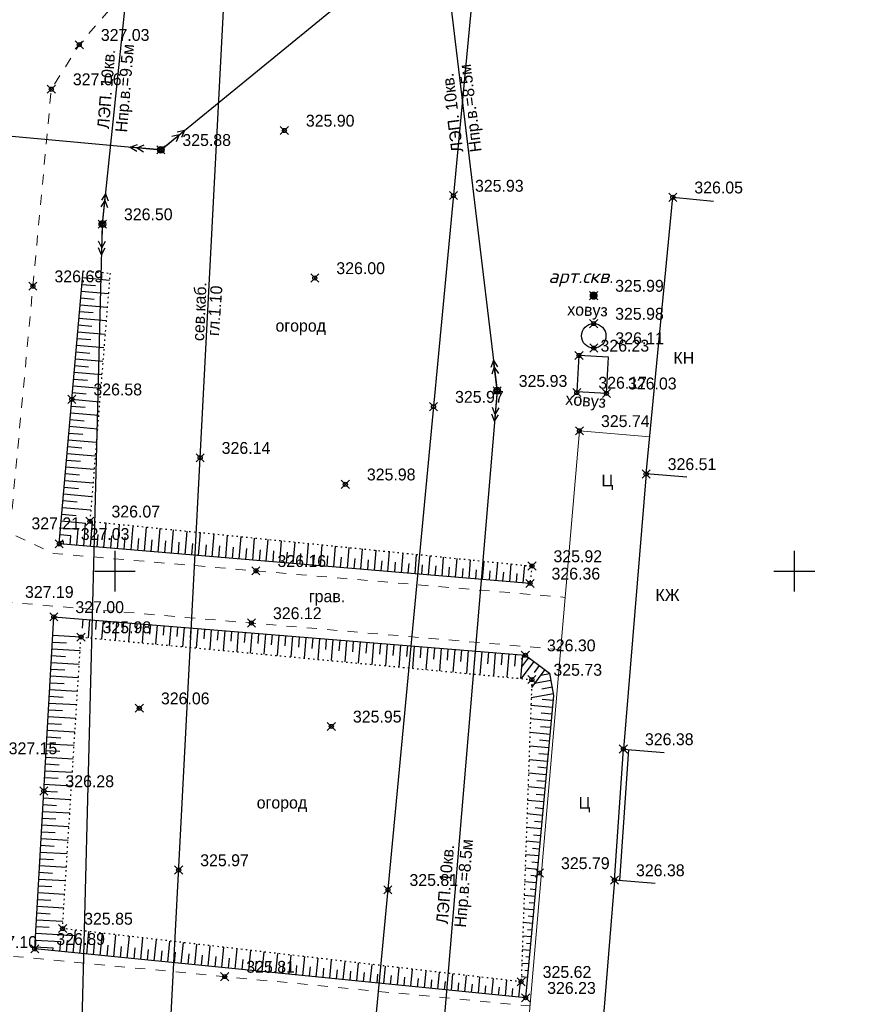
# Model space of a CAD drawing. Header units: metres. Extents: x 705573 to 711566, y 4301675 to 4311183.
# Tile 136 of 256: x 708221 to 708283, y 4309350 to 4309422. Entities that reach past the tile are written whole.
import ezdxf

# ---------------------------------------------------------------- set-up
doc = ezdxf.new("R2010")
doc.units = ezdxf.units.M
doc.header["$LTSCALE"] = 0.5
doc.header["$PDMODE"] = 35
doc.header["$PDSIZE"] = 0.3
for name, pattern in [('Auto_Street_NotBorder_Line_m1', [3, 1.5, -1.5]), ('ДОРОГИ_СТРОЯЩ', [9, 8, -1]), ('Контура низ откосов  Штриховая 0.1-0.5 - - - - - - -', [0.6, 0.1, -0.5])]:
    doc.linetypes.add(name, pattern=pattern)
for name, color, linetype in [('(001) Сетка', 92, 'Continuous'), ('(004) Точки рельефа', 7, 'Continuous'), ('(007) Здания', 7, 'Continuous'), ('(013) Газ', 30, 'ИК_Газопровод -------г--------'), ('(019) Связь', 3, 'ИК_КАБ_СВЯЗИ'), ('(022) Возд. Линии', 7, 'Continuous'), ('(025) Дорога', 7, 'Continuous'), ('(027) Гидрография', 7, 'Continuous'), ('(028) Гидротехн.', 7, 'Continuous'), ('(035) Откосы', 7, 'Continuous'), ('(037) Контуры', 7, 'Continuous'), ('(040) Ограда', 7, 'Continuous')]:
    doc.layers.add(name, color=color, linetype=linetype)
doc.layers.add('AUTO#_ROADS_EXIST_L', color=7, linetype='Continuous', lineweight=15, true_color=0x000000)
doc.styles.add('BM-431', font='txt')
doc.styles.add('D-431', font='txt')
doc.styles.add('P-131', font='txt')
doc.styles.add('S', font='txtwr', dxfattribs={"oblique": 15})
doc.styles.get("Standard").update_dxf_attribs({"font": 'times.ttf'})
doc.linetypes.add('GAZ_VOZDUSH', pattern='A,1,-2,["~",Standard,S=3,R=0,X=-1.5,Y=-1.5],-1,10', length=14)
doc.linetypes.add('ИК_Газопровод -------г--------', pattern='A,9,-0.6,["Г",Standard,S=1.2,R=0,X=0,Y=-0.6],-1.2', length=10.8)
doc.linetypes.add('ИК_КАБ_СВЯЗИ', pattern='A,4,["o",Standard,S=0.5,R=0,X=0,Y=-0.125],4,-2', length=10)
doc.linetypes.add('ОГРАДА_ГЛИН', pattern='A,4,["|",Standard,S=0.8,R=0,X=0,Y=-0.8],0.5,["|",Standard,S=0.8,R=0,X=0,Y=-0.8],3.5', length=8)

# ---------------------------------------------------------------- blocks, each defined once
blk = doc.blocks.new('strela1')
at = {"layer": '(022) Возд. Линии'}
for p, q in [((-2, 0), (-1.5, 0.25)), ((0, 0), (-2, 0)), ((-2, 0), (-1.5, -0.25)), ((-1.5, 0), (-1, 0.25)), ((-1.5, 0), (-1, -0.25))]:
    blk.add_line(p, q, dxfattribs=at)
blk = doc.blocks.new('strela2')
at = {"layer": '(022) Возд. Линии'}
for p, q in [((0, 0), (2, 0)), ((1.5, 0), (1, 0.25)), ((1.5, 0), (1, -0.25)), ((2, 0), (1.5, 0.25)), ((2, 0), (1.5, -0.25))]:
    blk.add_line(p, q, dxfattribs=at)
blk = doc.blocks.new('STOLB')
at = {"layer": '(022) Возд. Линии'}
blk.add_circle((0, 0), 0.25, dxfattribs=at)
blk = doc.blocks.new('301')
at = {"color": 3, "linetype": 'Continuous', "const_width": 0.6}
blk.add_lwpolyline([(-0.3, 0, 1), (0.3, 0, 1)], format="xyb", close=True, dxfattribs=at)
at = {"color": 7, "style": 'S', "oblique": 15, "flags": 8}
blk.add_attdef('SK', (1.383373, -1.013531), '', height=2, dxfattribs=at)
blk = doc.blocks.new('Setka')
at = {"layer": '(001) Сетка'}
for p, q in [((0, 1.5), (0, -1.5)), ((-1.5, 0), (1.5, 0))]:
    blk.add_line(p, q, dxfattribs=at)

msp = doc.modelspace()

# ---------------------------------------------------------------- linework, layer by layer
at = {"layer": '(007) Здания', "elevation": 326.285, "flags": 128}
for points in [[(708267.561, 4309388.555), (708269.522, 4309408.919), (708272.508, 4309408.631)], [(708270.551, 4309388.308), (708267.561, 4309388.555), (708265.887, 4309368.304), (708268.877, 4309368.057)], [(708268.219, 4309358.412), (708265.229, 4309358.657), (708263.553, 4309338.164), (708266.543, 4309337.919)]]:
    msp.add_lwpolyline(points, dxfattribs=at)
at = {"layer": '(013) Газ', "linetype": 'GAZ_VOZDUSH', "elevation": 325.111, "flags": 128}
msp.add_lwpolyline([(708230.073, 4309915.549), (708237.064, 4309914.631), (708237.796, 4309906.21), (708237.948, 4309892.645), (708271.633, 4309889.795), (708271.633, 4309889.795), (708293.165, 4309888.333), (708284.482, 4309721.935), (708278.28, 4309632.416), (708278.086, 4309626.002), (708267.101, 4309554.457), (708203.286, 4308878.051), (708188.652, 4308618.677), (708188.652, 4308585.677)], dxfattribs=at)
at = {"layer": '(019) Связь', "elevation": 325.726, "flags": 128}
msp.add_lwpolyline([(708153.006, 4308571.818), (708156.993, 4308609.509), (708156.993, 4308609.509), (708174.147, 4308666.959), (708174.323, 4308670.733), (708195.362, 4308919.928), (708204.073, 4309029.859), (708218.911, 4309205.253), (708226.164, 4309224.91), (708236.601, 4309425.449), (708237.563, 4309445.941), (708241.532, 4309518.706), (708251.542, 4309611.078), (708253.161, 4309631.293), (708257.428, 4309700.42), (708258.881, 4309712.256), (708269.326, 4309836.622), (708270.394, 4309849.381), (708278.265, 4309932.284), (708280.616, 4309944.696), (708295.324, 4310108.263), (708303.766, 4310173.623), (708303.348, 4310191.009), (708305.187, 4310238.893), (708306.696, 4310249.894), (708308.615, 4310273.087), (708309.889, 4310281.813), (708320.552, 4310401.57), (708321.594, 4310412.943), (708336.888, 4310582.457), (708345.287, 4310694.486), (708346.981, 4310695.558), (708355.083, 4310696.931), (708358.134, 4310696.437)], dxfattribs=at)
at = {"layer": '(022) Возд. Линии', "flags": 128}
for points, elevation in [([(708173.508, 4308716.069), (708180.426, 4308788.09), (708187.561, 4308888.99), (708190.623, 4308921.469), (708195.781, 4308976.19), (708203.64, 4309069.965), (708211.44, 4309164.292), (708218.596, 4309250.651), (708219.251, 4309256.066), (708222.239, 4309295.887), (708225.833, 4309339.604), (708227.553, 4309406.946), (708237.806, 4309505.385), (708242.302, 4309555.66), (708248.423, 4309625.619), (708247.859, 4309642.821), (708189.324, 4309635.604)], -1.642), ([(708193.113, 4309415.99), (708231.85, 4309412.414), (708252.432, 4309429.3), (708256.599, 4309394.679), (708250.049, 4309317.143), (708243.396, 4309234.803), (708236.639, 4309154.46), (708229.091, 4309058.79), (708221.041, 4308960.485), (708213.333, 4308863.386), (708205.917, 4308779.386), (708198.539, 4308684.64), (708194.357, 4308635.494), (708189.106, 4308573.79)], 325.897)]:
    msp.add_lwpolyline(points, dxfattribs=dict(at, elevation=elevation))
at = {"layer": '(027) Гидрография', "color": 0, "linetype": 'ByBlock', "elevation": 326.232}
msp.add_lwpolyline([(708262.617, 4309397.273), (708262.461, 4309394.618), (708264.64, 4309394.49), (708264.796, 4309397.145)], close=True, dxfattribs=at)
at = {"layer": '(027) Гидрография', "color": 0, "linetype": 'ByBlock'}
msp.add_circle((708263.704, 4309398.721, 325.981), 0.901, dxfattribs=at)
at = {"layer": '(035) Откосы'}
for p, q in [((708226.041, 4309402.508, 326.361), (708227.037, 4309402.421, 326.361)), ((708226.085, 4309403.005, 326.361), (708228.072, 4309402.832, 326.361)), ((708225.998, 4309402.01, 326.361), (708227.992, 4309401.837, 326.361)), ((708225.955, 4309401.513, 326.361), (708226.953, 4309401.426, 326.361)), ((708225.868, 4309400.518, 326.361), (708226.869, 4309400.431, 326.361)), ((708225.911, 4309401.015, 326.361), (708227.911, 4309400.841, 326.361)), ((708225.824, 4309400.021, 326.361), (708227.831, 4309399.846, 326.361)), ((708225.738, 4309399.026, 326.361), (708227.75, 4309398.85, 326.361)), ((708225.781, 4309399.523, 326.361), (708226.786, 4309399.436, 326.361)), ((708225.694, 4309398.528, 326.361), (708226.702, 4309398.44, 326.361)), ((708225.608, 4309397.533, 326.361), (708226.618, 4309397.445, 326.361)), ((708225.651, 4309398.031, 326.361), (708227.669, 4309397.855, 326.361)), ((708225.564, 4309397.036, 326.361), (708227.589, 4309396.86, 326.361)), ((708225.478, 4309396.041, 326.361), (708227.508, 4309395.864, 326.361)), ((708225.521, 4309396.539, 326.361), (708226.535, 4309396.45, 326.361)), ((708225.434, 4309395.544, 326.361), (708226.451, 4309395.455, 326.361)), ((708225.348, 4309394.549, 326.361), (708226.367, 4309394.46, 326.361)), ((708225.391, 4309395.046, 326.361), (708227.427, 4309394.869, 326.361)), ((708225.304, 4309394.051, 326.361), (708227.347, 4309393.873, 326.361)), ((708225.261, 4309393.554, 326.361), (708226.284, 4309393.465, 326.361)), ((708225.174, 4309392.559, 326.361), (708226.2, 4309392.47, 326.361)), ((708225.218, 4309393.056, 326.361), (708227.266, 4309392.878, 326.361)), ((708225.131, 4309392.062, 326.361), (708227.185, 4309391.883, 326.361)), ((708225.044, 4309391.067, 326.361), (708227.105, 4309390.887, 326.361)), ((708225.087, 4309391.564, 326.361), (708226.116, 4309391.475, 326.361)), ((708225.001, 4309390.569, 326.361), (708226.033, 4309390.479, 326.361)), ((708224.914, 4309389.574, 326.361), (708225.949, 4309389.484, 326.361)), ((708224.957, 4309390.072, 326.361), (708227.024, 4309389.892, 326.361)), ((708224.871, 4309389.077, 326.361), (708226.943, 4309388.896, 326.361)), ((708224.784, 4309388.082, 326.361), (708226.863, 4309387.901, 326.361)), ((708224.827, 4309388.58, 326.361), (708225.865, 4309388.489, 326.361)), ((708224.741, 4309387.585, 326.361), (708225.782, 4309387.494, 326.361)), ((708224.654, 4309386.59, 326.361), (708225.698, 4309386.499, 326.361)), ((708224.697, 4309387.087, 326.361), (708226.782, 4309386.906, 326.361)), ((708224.611, 4309386.092, 326.361), (708226.701, 4309385.91, 326.361)), ((708224.524, 4309385.098, 326.361), (708226.316, 4309384.941, 326.361)), ((708224.567, 4309385.595, 326.361), (708225.614, 4309385.504, 326.361)), ((708224.481, 4309384.6, 326.361), (708225.776, 4309384.487, 326.361)), ((708225.676, 4309383.303, 326.361), (708225.776, 4309384.487, 326.361)), ((708226.174, 4309383.261, 326.361), (708226.316, 4309384.941, 326.361)), ((708226.672, 4309383.219, 326.361), (708226.825, 4309385.046, 326.361)), ((708227.667, 4309383.135, 326.361), (708227.819, 4309384.945, 326.361)), ((708228.662, 4309383.051, 326.361), (708228.813, 4309384.845, 326.361)), ((708229.657, 4309382.967, 326.361), (708229.807, 4309384.744, 326.361)), ((708230.652, 4309382.884, 326.361), (708230.8, 4309384.643, 326.361)), ((708231.647, 4309382.8, 326.361), (708231.794, 4309384.543, 326.361)), ((708232.642, 4309382.716, 326.361), (708232.788, 4309384.442, 326.361)), ((708224.437, 4309384.103, 326.361), (708225.237, 4309384.033, 326.361)), ((708225.179, 4309383.344, 326.361), (708225.234, 4309384.002, 326.361)), ((708227.169, 4309383.177, 326.361), (708227.246, 4309384.086, 326.361)), ((708228.164, 4309383.093, 326.361), (708228.24, 4309383.994, 326.361)), ((708229.159, 4309383.009, 326.361), (708229.235, 4309383.902, 326.361)), ((708230.154, 4309382.925, 326.361), (708230.229, 4309383.81, 326.361)), ((708231.15, 4309382.842, 326.361), (708231.223, 4309383.717, 326.361)), ((708233.637, 4309382.632, 326.361), (708233.781, 4309384.342, 326.361)), ((708234.633, 4309382.548, 326.361), (708234.775, 4309384.241, 326.361)), ((708235.628, 4309382.464, 326.361), (708235.769, 4309384.141, 326.361)), ((708236.623, 4309382.381, 326.361), (708236.763, 4309384.04, 326.361)), ((708237.618, 4309382.297, 326.361), (708237.756, 4309383.94, 326.361)), ((708238.613, 4309382.213, 326.361), (708238.75, 4309383.839, 326.361)), ((708239.608, 4309382.129, 326.361), (708239.744, 4309383.739, 326.361)), ((708224.394, 4309383.605, 326.361), (708224.698, 4309383.579, 326.361)), ((708224.681, 4309383.386, 326.361), (708224.698, 4309383.579, 326.361)), ((708232.145, 4309382.758, 326.361), (708232.218, 4309383.625, 326.361)), ((708233.14, 4309382.674, 326.361), (708233.212, 4309383.533, 326.361)), ((708234.135, 4309382.59, 326.361), (708234.207, 4309383.441, 326.361)), ((708235.13, 4309382.506, 326.361), (708235.201, 4309383.349, 326.361)), ((708236.125, 4309382.423, 326.361), (708236.195, 4309383.257, 326.361)), ((708237.12, 4309382.339, 326.361), (708237.19, 4309383.164, 326.361)), ((708238.115, 4309382.255, 326.361), (708238.184, 4309383.072, 326.361)), ((708239.111, 4309382.171, 326.361), (708239.179, 4309382.98, 326.361)), ((708240.603, 4309382.045, 326.361), (708240.737, 4309383.638, 326.361)), ((708241.598, 4309381.962, 326.361), (708241.731, 4309383.538, 326.361)), ((708242.593, 4309381.878, 326.361), (708242.725, 4309383.437, 326.361)), ((708243.589, 4309381.794, 326.361), (708243.719, 4309383.337, 326.361)), ((708244.584, 4309381.71, 326.361), (708244.712, 4309383.236, 326.361)), ((708245.579, 4309381.626, 326.361), (708245.706, 4309383.136, 326.361)), ((708246.574, 4309381.543, 326.361), (708246.7, 4309383.035, 326.361)), ((708247.569, 4309381.459, 326.361), (708247.693, 4309382.935, 326.361)), ((708240.106, 4309382.087, 326.361), (708240.173, 4309382.888, 326.361)), ((708241.101, 4309382.004, 326.361), (708241.168, 4309382.796, 326.361)), ((708242.096, 4309381.92, 326.361), (708242.162, 4309382.704, 326.361)), ((708243.091, 4309381.836, 326.361), (708243.156, 4309382.611, 326.361)), ((708244.086, 4309381.752, 326.361), (708244.151, 4309382.519, 326.361)), ((708245.081, 4309381.668, 326.361), (708245.145, 4309382.427, 326.361)), ((708246.076, 4309381.585, 326.361), (708246.14, 4309382.335, 326.361)), ((708247.072, 4309381.501, 326.361), (708247.134, 4309382.243, 326.361)), ((708248.564, 4309381.375, 326.361), (708248.687, 4309382.834, 326.361)), ((708249.559, 4309381.291, 326.361), (708249.681, 4309382.734, 326.361)), ((708250.554, 4309381.207, 326.361), (708250.675, 4309382.633, 326.361)), ((708251.55, 4309381.124, 326.361), (708251.668, 4309382.533, 326.361)), ((708252.545, 4309381.04, 326.361), (708252.662, 4309382.432, 326.361)), ((708253.54, 4309380.956, 326.361), (708253.656, 4309382.332, 326.361)), ((708254.535, 4309380.872, 326.361), (708254.649, 4309382.231, 326.361)), ((708248.067, 4309381.417, 326.361), (708248.128, 4309382.151, 326.361)), ((708249.062, 4309381.333, 326.361), (708249.123, 4309382.058, 326.361)), ((708250.057, 4309381.249, 326.361), (708250.117, 4309381.966, 326.361)), ((708251.052, 4309381.165, 326.361), (708251.112, 4309381.874, 326.361)), ((708252.047, 4309381.082, 326.361), (708252.106, 4309381.782, 326.361)), ((708253.042, 4309380.998, 326.361), (708253.101, 4309381.69, 326.361)), ((708254.037, 4309380.914, 326.361), (708254.095, 4309381.598, 326.361)), ((708255.033, 4309380.83, 326.361), (708255.089, 4309381.506, 326.361)), ((708255.53, 4309380.788, 326.361), (708255.643, 4309382.131, 326.361)), ((708256.525, 4309380.705, 326.361), (708256.637, 4309382.03, 326.361)), ((708257.52, 4309380.621, 326.361), (708257.631, 4309381.93, 326.361)), ((708258.515, 4309380.537, 326.361), (708258.624, 4309381.829, 326.361)), ((708256.028, 4309380.746, 326.361), (708256.084, 4309381.413, 326.361)), ((708257.023, 4309380.663, 326.361), (708257.078, 4309381.321, 326.361)), ((708258.018, 4309380.579, 326.361), (708258.073, 4309381.229, 326.361)), ((708226.108, 4309377.857, 326.23), (708226.054, 4309377.2, 326.23)), ((708226.605, 4309377.816, 326.23), (708226.498, 4309376.496, 326.23)), ((708227.103, 4309377.776, 326.23), (708227.049, 4309377.112, 326.23)), ((708227.601, 4309377.736, 326.23), (708227.492, 4309376.402, 326.23)), ((708228.098, 4309377.695, 326.23), (708228.044, 4309377.025, 326.23)), ((708228.596, 4309377.655, 326.23), (708228.487, 4309376.308, 326.23)), ((708229.094, 4309377.614, 326.23), (708229.039, 4309376.938, 326.23)), ((708229.591, 4309377.574, 326.23), (708229.481, 4309376.215, 326.23)), ((708230.089, 4309377.533, 326.23), (708230.033, 4309376.851, 326.23)), ((708230.586, 4309377.493, 326.23), (708230.475, 4309376.121, 326.23)), ((708231.084, 4309377.453, 326.23), (708231.028, 4309376.763, 326.23)), ((708231.582, 4309377.412, 326.23), (708231.469, 4309376.027, 326.23)), ((708232.079, 4309377.372, 326.23), (708232.023, 4309376.676, 326.23)), ((708232.577, 4309377.331, 326.23), (708232.463, 4309375.934, 326.23)), ((708233.075, 4309377.291, 326.23), (708233.018, 4309376.589, 326.23)), ((708233.572, 4309377.25, 326.23), (708233.458, 4309375.84, 326.23)), ((708234.07, 4309377.21, 326.23), (708234.012, 4309376.502, 326.23)), ((708234.567, 4309377.17, 326.23), (708234.452, 4309375.746, 326.23)), ((708235.065, 4309377.129, 326.23), (708235.007, 4309376.414, 326.23)), ((708223.899, 4309376.675, 326.23), (708225.976, 4309376.556, 326.23)), ((708235.563, 4309377.089, 326.23), (708235.446, 4309375.653, 326.23)), ((708236.06, 4309377.048, 326.23), (708236.002, 4309376.327, 326.23)), ((708236.558, 4309377.008, 326.23), (708236.44, 4309375.559, 326.23)), ((708237.056, 4309376.967, 326.23), (708236.997, 4309376.24, 326.23)), ((708237.553, 4309376.927, 326.23), (708237.435, 4309375.465, 326.23)), ((708238.051, 4309376.887, 326.23), (708237.991, 4309376.153, 326.23)), ((708238.549, 4309376.846, 326.23), (708238.429, 4309375.372, 326.23)), ((708239.046, 4309376.806, 326.23), (708238.986, 4309376.065, 326.23)), ((708239.544, 4309376.765, 326.23), (708239.423, 4309375.278, 326.23)), ((708240.041, 4309376.725, 326.23), (708239.981, 4309375.978, 326.23)), ((708240.539, 4309376.684, 326.23), (708240.417, 4309375.184, 326.23)), ((708241.037, 4309376.644, 326.23), (708240.975, 4309375.891, 326.23)), ((708241.534, 4309376.604, 326.23), (708241.411, 4309375.091, 326.23)), ((708242.032, 4309376.563, 326.23), (708241.97, 4309375.803, 326.23)), ((708242.53, 4309376.523, 326.23), (708242.406, 4309374.997, 326.23)), ((708243.027, 4309376.482, 326.23), (708242.965, 4309375.716, 326.23)), ((708243.525, 4309376.442, 326.23), (708243.4, 4309374.903, 326.23)), ((708244.022, 4309376.401, 326.23), (708243.96, 4309375.629, 326.23)), ((708223.842, 4309375.678, 326.23), (708225.912, 4309375.56, 326.23)), ((708223.871, 4309376.177, 326.23), (708224.907, 4309376.117, 326.23)), ((708244.52, 4309376.361, 326.23), (708244.394, 4309374.81, 326.23)), ((708245.018, 4309376.321, 326.23), (708244.954, 4309375.542, 326.23)), ((708245.515, 4309376.28, 326.23), (708245.388, 4309374.716, 326.23)), ((708246.013, 4309376.24, 326.23), (708245.949, 4309375.454, 326.23)), ((708246.511, 4309376.199, 326.23), (708246.382, 4309374.622, 326.23)), ((708247.008, 4309376.159, 326.23), (708246.944, 4309375.367, 326.23)), ((708247.506, 4309376.118, 326.23), (708247.377, 4309374.528, 326.23)), ((708248.003, 4309376.078, 326.23), (708247.939, 4309375.28, 326.23)), ((708248.501, 4309376.038, 326.23), (708248.371, 4309374.435, 326.23)), ((708248.999, 4309375.997, 326.23), (708248.933, 4309375.193, 326.23)), ((708249.496, 4309375.957, 326.23), (708249.365, 4309374.341, 326.23)), ((708249.994, 4309375.916, 326.23), (708249.928, 4309375.105, 326.23)), ((708250.492, 4309375.876, 326.23), (708250.359, 4309374.247, 326.23)), ((708250.989, 4309375.835, 326.23), (708250.923, 4309375.018, 326.23)), ((708251.487, 4309375.795, 326.23), (708251.354, 4309374.154, 326.23)), ((708251.985, 4309375.755, 326.23), (708251.918, 4309374.931, 326.23)), ((708252.482, 4309375.714, 326.23), (708252.348, 4309374.06, 326.23)), ((708252.98, 4309375.674, 326.23), (708252.912, 4309374.843, 326.23)), ((708223.814, 4309375.18, 326.23), (708224.847, 4309375.121, 326.23)), ((708253.477, 4309375.633, 326.23), (708253.342, 4309373.966, 326.23)), ((708253.975, 4309375.593, 326.23), (708253.907, 4309374.756, 326.23)), ((708254.473, 4309375.552, 326.23), (708254.336, 4309373.873, 326.23)), ((708254.97, 4309375.512, 326.23), (708254.902, 4309374.669, 326.23)), ((708255.468, 4309375.472, 326.23), (708255.33, 4309373.779, 326.23)), ((708255.966, 4309375.431, 326.23), (708255.897, 4309374.582, 326.23)), ((708256.463, 4309375.391, 326.23), (708256.325, 4309373.685, 326.23)), ((708256.961, 4309375.35, 326.23), (708256.891, 4309374.494, 326.23)), ((708257.458, 4309375.31, 326.23), (708257.319, 4309373.592, 326.23)), ((708257.956, 4309375.269, 326.23), (708257.886, 4309374.407, 326.23)), ((708258.454, 4309375.229, 326.23), (708258.313, 4309373.498, 326.23)), ((708258.898, 4309375.046, 326.23), (708258.382, 4309374.347, 326.23)), ((708223.785, 4309374.681, 326.23), (708225.849, 4309374.563, 326.23)), ((708259.3, 4309374.75, 326.23), (708258.372, 4309373.492, 326.23)), ((708259.702, 4309374.454, 326.23), (708259.327, 4309373.946, 326.23)), ((708223.728, 4309373.684, 326.23), (708225.786, 4309373.567, 326.23)), ((708223.757, 4309374.183, 326.23), (708224.787, 4309374.124, 326.23)), ((708260.103, 4309374.157, 326.23), (708259.131, 4309372.84, 326.23)), ((708260.471, 4309373.839, 326.23), (708259.778, 4309373.716, 326.23)), ((708223.699, 4309373.186, 326.23), (708224.727, 4309373.127, 326.23)), ((708260.558, 4309373.348, 326.23), (708259.347, 4309373.131, 326.23)), ((708260.646, 4309372.856, 326.23), (708259.884, 4309372.72, 326.23)), ((708223.642, 4309372.189, 326.23), (708224.667, 4309372.13, 326.23)), ((708223.671, 4309372.688, 326.23), (708225.723, 4309372.57, 326.23)), ((708260.734, 4309372.365, 326.23), (708259.104, 4309372.074, 326.23)), ((708223.614, 4309371.691, 326.23), (708225.659, 4309371.573, 326.23)), ((708260.674, 4309371.372, 326.23), (708259.085, 4309371.519, 326.23)), ((708260.72, 4309371.869, 326.23), (708259.911, 4309371.944, 326.23)), ((708223.557, 4309370.694, 326.23), (708225.596, 4309370.577, 326.23)), ((708223.585, 4309371.192, 326.23), (708224.606, 4309371.134, 326.23)), ((708260.628, 4309370.875, 326.23), (708259.847, 4309370.947, 326.23)), ((708223.528, 4309370.195, 326.23), (708224.546, 4309370.137, 326.23)), ((708260.582, 4309370.378, 326.23), (708259.049, 4309370.52, 326.23)), ((708260.536, 4309369.881, 326.23), (708259.784, 4309369.95, 326.23)), ((708223.471, 4309369.198, 326.23), (708224.486, 4309369.14, 326.23)), ((708223.5, 4309369.697, 326.23), (708225.533, 4309369.58, 326.23)), ((708260.49, 4309369.383, 326.23), (708259.014, 4309369.52, 326.23)), ((708223.442, 4309368.7, 326.23), (708225.47, 4309368.584, 326.23)), ((708260.398, 4309368.389, 326.23), (708258.978, 4309368.521, 326.23)), ((708260.444, 4309368.886, 326.23), (708259.72, 4309368.953, 326.23)), ((708223.385, 4309367.703, 326.23), (708225.406, 4309367.587, 326.23)), ((708223.414, 4309368.201, 326.23), (708224.426, 4309368.144, 326.23)), ((708260.352, 4309367.892, 326.23), (708259.656, 4309367.956, 326.23)), ((708223.357, 4309367.205, 326.23), (708224.366, 4309367.147, 326.23)), ((708260.306, 4309367.395, 326.23), (708258.943, 4309367.521, 326.23)), ((708223.328, 4309366.706, 326.23), (708225.343, 4309366.591, 326.23)), ((708260.214, 4309366.401, 326.23), (708258.907, 4309366.522, 326.23)), ((708260.26, 4309366.898, 326.23), (708259.592, 4309366.96, 326.23)), ((708223.271, 4309365.709, 326.23), (708225.28, 4309365.594, 326.23)), ((708223.3, 4309366.208, 326.23), (708224.305, 4309366.15, 326.23)), ((708260.167, 4309365.903, 326.23), (708259.528, 4309365.963, 326.23)), ((708223.243, 4309365.211, 326.23), (708224.245, 4309365.153, 326.23)), ((708260.121, 4309365.406, 326.23), (708258.872, 4309365.522, 326.23)), ((708260.075, 4309364.909, 326.23), (708259.465, 4309364.966, 326.23)), ((708223.185, 4309364.214, 326.23), (708224.185, 4309364.157, 326.23)), ((708223.214, 4309364.712, 326.23), (708225.216, 4309364.598, 326.23)), ((708260.029, 4309364.412, 326.23), (708258.836, 4309364.523, 326.23)), ((708223.157, 4309363.715, 326.23), (708225.153, 4309363.601, 326.23)), ((708259.937, 4309363.418, 326.23), (708258.801, 4309363.523, 326.23)), ((708259.983, 4309363.915, 326.23), (708259.401, 4309363.969, 326.23)), ((708223.1, 4309362.719, 326.23), (708225.09, 4309362.604, 326.23)), ((708223.128, 4309363.217, 326.23), (708224.125, 4309363.16, 326.23)), ((708259.891, 4309362.921, 326.23), (708259.337, 4309362.972, 326.23)), ((708223.071, 4309362.22, 326.23), (708224.065, 4309362.163, 326.23)), ((708259.845, 4309362.423, 326.23), (708258.765, 4309362.524, 326.23)), ((708259.799, 4309361.926, 326.23), (708259.273, 4309361.975, 326.23)), ((708223.014, 4309361.223, 326.23), (708224.005, 4309361.166, 326.23)), ((708223.043, 4309361.722, 326.23), (708225.027, 4309361.608, 326.23)), ((708259.753, 4309361.429, 326.23), (708258.73, 4309361.524, 326.23)), ((708222.985, 4309360.725, 326.23), (708224.963, 4309360.611, 326.23)), ((708259.661, 4309360.435, 326.23), (708258.694, 4309360.524, 326.23)), ((708259.707, 4309360.932, 326.23), (708259.209, 4309360.978, 326.23)), ((708222.928, 4309359.728, 326.23), (708224.9, 4309359.615, 326.23)), ((708222.957, 4309360.226, 326.23), (708223.944, 4309360.17, 326.23)), ((708259.615, 4309359.938, 326.23), (708259.145, 4309359.981, 326.23)), ((708222.9, 4309359.229, 326.23), (708223.884, 4309359.173, 326.23)), ((708259.568, 4309359.441, 326.23), (708258.659, 4309359.525, 326.23)), ((708222.871, 4309358.731, 326.23), (708224.837, 4309358.618, 326.23)), ((708259.476, 4309358.446, 326.23), (708258.623, 4309358.525, 326.23)), ((708259.522, 4309358.943, 326.23), (708259.082, 4309358.984, 326.23)), ((708222.814, 4309357.734, 326.23), (708224.774, 4309357.622, 326.23)), ((708222.843, 4309358.232, 326.23), (708223.824, 4309358.176, 326.23)), ((708259.43, 4309357.949, 326.23), (708259.018, 4309357.987, 326.23)), ((708222.786, 4309357.236, 326.23), (708223.764, 4309357.18, 326.23)), ((708259.384, 4309357.452, 326.23), (708258.588, 4309357.526, 326.23)), ((708259.338, 4309356.955, 326.23), (708258.954, 4309356.991, 326.23)), ((708222.728, 4309356.239, 326.23), (708223.704, 4309356.183, 326.23)), ((708222.757, 4309356.737, 326.23), (708224.71, 4309356.625, 326.23)), ((708259.292, 4309356.458, 326.23), (708258.552, 4309356.526, 326.23)), ((708222.7, 4309355.74, 326.23), (708224.647, 4309355.629, 326.23)), ((708259.2, 4309355.464, 326.23), (708258.517, 4309355.527, 326.23)), ((708259.246, 4309355.961, 326.23), (708258.89, 4309355.994, 326.23)), ((708222.643, 4309354.743, 326.23), (708225.533, 4309354.578, 326.23)), ((708222.671, 4309355.242, 326.23), (708223.643, 4309355.186, 326.23)), ((708225.407, 4309353.313, 326.23), (708225.573, 4309354.979, 326.23)), ((708226.401, 4309353.214, 326.23), (708226.565, 4309354.863, 326.23)), ((708227.394, 4309353.115, 326.23), (708227.557, 4309354.748, 326.23)), ((708259.154, 4309354.966, 326.23), (708258.826, 4309354.997, 326.23)), ((708222.614, 4309354.245, 326.23), (708224.486, 4309354.138, 326.23)), ((708224.413, 4309353.412, 326.23), (708224.486, 4309354.138, 326.23)), ((708224.91, 4309353.362, 326.23), (708224.994, 4309354.199, 326.23)), ((708225.904, 4309353.263, 326.23), (708225.986, 4309354.092, 326.23)), ((708226.897, 4309353.164, 326.23), (708226.979, 4309353.985, 326.23)), ((708228.388, 4309353.016, 326.23), (708228.549, 4309354.633, 326.23)), ((708229.381, 4309352.917, 326.23), (708229.541, 4309354.518, 326.23)), ((708230.375, 4309352.818, 326.23), (708230.533, 4309354.403, 326.23)), ((708231.369, 4309352.719, 326.23), (708231.525, 4309354.288, 326.23)), ((708232.362, 4309352.62, 326.23), (708232.517, 4309354.172, 326.23)), ((708233.356, 4309352.521, 326.23), (708233.509, 4309354.057, 326.23)), ((708234.349, 4309352.422, 326.23), (708234.501, 4309353.942, 326.23)), ((708259.108, 4309354.469, 326.23), (708258.481, 4309354.527, 326.23)), ((708259.062, 4309353.972, 326.23), (708258.763, 4309354, 326.23)), ((708222.586, 4309353.746, 326.23), (708223.937, 4309353.669, 326.23)), ((708223.917, 4309353.461, 326.23), (708223.937, 4309353.669, 326.23)), ((708227.891, 4309353.065, 326.23), (708227.972, 4309353.878, 326.23)), ((708228.885, 4309352.966, 326.23), (708228.965, 4309353.771, 326.23)), ((708229.878, 4309352.867, 326.23), (708229.958, 4309353.664, 326.23)), ((708230.872, 4309352.768, 326.23), (708230.95, 4309353.557, 326.23)), ((708231.865, 4309352.669, 326.23), (708231.943, 4309353.45, 326.23)), ((708232.859, 4309352.57, 326.23), (708232.936, 4309353.342, 326.23)), ((708233.853, 4309352.471, 326.23), (708233.929, 4309353.235, 326.23)), ((708235.343, 4309352.322, 326.23), (708235.493, 4309353.827, 326.23)), ((708236.337, 4309352.223, 326.23), (708236.485, 4309353.712, 326.23)), ((708237.33, 4309352.124, 326.23), (708237.477, 4309353.597, 326.23)), ((708238.324, 4309352.025, 326.23), (708238.469, 4309353.481, 326.23)), ((708239.318, 4309351.926, 326.23), (708239.461, 4309353.366, 326.23)), ((708240.311, 4309351.827, 326.23), (708240.453, 4309353.251, 326.23)), ((708259.016, 4309353.475, 326.23), (708258.446, 4309353.528, 326.23)), ((708234.846, 4309352.372, 326.23), (708234.922, 4309353.128, 326.23)), ((708235.84, 4309352.273, 326.23), (708235.914, 4309353.021, 326.23)), ((708236.834, 4309352.174, 326.23), (708236.907, 4309352.914, 326.23)), ((708237.827, 4309352.075, 326.23), (708237.9, 4309352.807, 326.23)), ((708238.821, 4309351.976, 326.23), (708238.893, 4309352.7, 326.23)), ((708239.814, 4309351.877, 326.23), (708239.886, 4309352.593, 326.23)), ((708240.808, 4309351.778, 326.23), (708240.879, 4309352.486, 326.23)), ((708241.305, 4309351.728, 326.23), (708241.445, 4309353.136, 326.23)), ((708242.298, 4309351.629, 326.23), (708242.437, 4309353.021, 326.23)), ((708243.292, 4309351.53, 326.23), (708243.429, 4309352.906, 326.23)), ((708244.286, 4309351.431, 326.23), (708244.421, 4309352.79, 326.23)), ((708245.279, 4309351.332, 326.23), (708245.413, 4309352.675, 326.23)), ((708246.273, 4309351.233, 326.23), (708246.405, 4309352.56, 326.23)), ((708258.923, 4309352.481, 326.23), (708258.41, 4309352.528, 326.23)), ((708258.969, 4309352.978, 326.23), (708258.699, 4309353.003, 326.23)), ((708241.802, 4309351.679, 326.23), (708241.871, 4309352.379, 326.23)), ((708242.795, 4309351.58, 326.23), (708242.864, 4309352.271, 326.23)), ((708243.789, 4309351.481, 326.23), (708243.857, 4309352.164, 326.23)), ((708244.782, 4309351.382, 326.23), (708244.85, 4309352.057, 326.23)), ((708245.776, 4309351.283, 326.23), (708245.843, 4309351.95, 326.23)), ((708246.77, 4309351.184, 326.23), (708246.835, 4309351.843, 326.23)), ((708247.266, 4309351.134, 326.23), (708247.397, 4309352.445, 326.23)), ((708248.26, 4309351.035, 326.23), (708248.389, 4309352.33, 326.23)), ((708249.254, 4309350.936, 326.23), (708249.381, 4309352.215, 326.23)), ((708250.247, 4309350.837, 326.23), (708250.373, 4309352.099, 326.23)), ((708251.241, 4309350.738, 326.23), (708251.365, 4309351.984, 326.23)), ((708252.235, 4309350.639, 326.23), (708252.357, 4309351.869, 326.23)), ((708253.228, 4309350.54, 326.23), (708253.349, 4309351.754, 326.23)), ((708258.877, 4309351.984, 326.23), (708258.635, 4309352.006, 326.23)), ((708247.763, 4309351.084, 326.23), (708247.828, 4309351.736, 326.23)), ((708248.757, 4309350.985, 326.23), (708248.821, 4309351.629, 326.23)), ((708249.75, 4309350.886, 326.23), (708249.814, 4309351.522, 326.23)), ((708250.744, 4309350.787, 326.23), (708250.807, 4309351.415, 326.23)), ((708251.738, 4309350.688, 326.23), (708251.799, 4309351.307, 326.23)), ((708252.731, 4309350.589, 326.23), (708252.792, 4309351.2, 326.23)), ((708253.725, 4309350.49, 326.23), (708253.785, 4309351.093, 326.23)), ((708254.222, 4309350.441, 326.23), (708254.341, 4309351.639, 326.23)), ((708255.215, 4309350.342, 326.23), (708255.333, 4309351.524, 326.23)), ((708256.209, 4309350.243, 326.23), (708256.325, 4309351.408, 326.23)), ((708257.203, 4309350.144, 326.23), (708257.317, 4309351.293, 326.23)), ((708258.196, 4309350.045, 326.23), (708258.309, 4309351.178, 326.23)), ((708258.831, 4309351.486, 326.23), (708258.375, 4309351.529, 326.23)), ((708254.719, 4309350.391, 326.23), (708254.778, 4309350.986, 326.23)), ((708255.712, 4309350.292, 326.23), (708255.771, 4309350.879, 326.23)), ((708256.706, 4309350.193, 326.23), (708256.763, 4309350.772, 326.23)), ((708257.699, 4309350.094, 326.23), (708257.756, 4309350.665, 326.23))]:
    msp.add_line(p, q, dxfattribs=at)
at = {"layer": '(035) Откосы', "flags": 128}
for points, elevation in [([(708259.013, 4309380.495), (708224.377, 4309383.412), (708226.128, 4309403.503)], 326.361), ([(708258.693, 4309349.995), (708222.577, 4309353.595), (708223.977, 4309378.03), (708258.675, 4309375.211), (708260.461, 4309373.894), (708260.755, 4309372.246), (708258.693, 4309349.995)], 326.23)]:
    msp.add_lwpolyline(points, dxfattribs=dict(at, elevation=elevation))
at = {"layer": '(035) Откосы', "linetype": 'Контура низ откосов  Штриховая 0.1-0.5 - - - - - - -'}
for points, elevation in [([(708226.128, 4309403.503), (708228.113, 4309403.33), (708226.633, 4309385.065), (708259.158, 4309381.775), (708259.013, 4309380.495)], 326.361), ([(708258.362, 4309351.172), (708224.613, 4309355.09), (708225.975, 4309376.545), (708259.152, 4309373.419), (708258.362, 4309351.172)], 325.623)]:
    msp.add_lwpolyline(points, dxfattribs=dict(at, elevation=elevation))
at = {"layer": '(040) Ограда', "linetype": 'ОГРАДА_ГЛИН', "elevation": 326.285, "flags": 128}
msp.add_lwpolyline([(708265.229, 4309358.657), (708265.887, 4309368.304)], dxfattribs=at)
at = {"layer": '(040) Ограда', "elevation": 326.285, "flags": 128}
msp.add_lwpolyline([(708265.628, 4309358.624), (708266.286, 4309368.271)], dxfattribs=at)
at = {"color": 0, "linetype": 'ByBlock', "lineweight": -2, "transparency": 16777216}
for p in [(708225.851, 4309420.15, 327.028), (708223.793, 4309416.883, 327.059), (708240.937, 4309413.837, 325.903), (708231.85, 4309412.414, 325.878), (708253.382, 4309409.046, 325.932), (708269.522, 4309408.919, 326.048), (708227.553, 4309406.946, 326.5), (708243.18, 4309402.977, 326), (708222.439, 4309402.375, 326.687), (708263.695, 4309401.682, 325.987), (708263.696, 4309399.622, 325.981), (708262.617, 4309397.273, 326.232), (708263.711, 4309397.821, 326.11), (708256.599, 4309394.679, 325.931), (708262.457, 4309394.545, 326.169), (708264.64, 4309394.49, 326.033), (708225.304, 4309394.051, 326.585), (708251.916, 4309393.505, 325.97), (708262.653, 4309391.726, 325.745), (708234.743, 4309389.746, 326.144), (708267.561, 4309388.555, 326.513), (708245.426, 4309387.793, 325.984), (708226.633, 4309385.065, 326.069), (708224.377, 4309383.412, 327.027), (708238.847, 4309381.42, 326.16), (708259.158, 4309381.775, 325.925), (708259.013, 4309380.495, 326.361), (708223.977, 4309378.03, 326.996), (708238.517, 4309377.58, 326.117), (708225.975, 4309376.545, 325.976), (708258.675, 4309375.211, 326.299), (708259.152, 4309373.419, 325.728), (708230.272, 4309371.307, 326.061), (708244.4, 4309369.97, 325.954), (708265.887, 4309368.304, 326.379), (708223.243, 4309365.211, 326.277), (708233.163, 4309359.396, 325.973), (708259.711, 4309359.18, 325.79), (708265.229, 4309358.657, 326.382), (708248.561, 4309357.943, 325.812), (708224.625, 4309355.09, 325.852), (708222.577, 4309353.595, 326.893), (708236.553, 4309351.552, 325.814), (708258.362, 4309351.172, 325.623), (708258.693, 4309349.995, 326.23)]:
    msp.add_point(p, dxfattribs=at)
at = {"layer": 'AUTO#_ROADS_EXIST_L', "linetype": 'Auto_Street_NotBorder_Line_m1', "lineweight": 15, "flags": 128}
for points in [[(708282.253, 4309436.552), (708271.5, 4309435.378), (708255.081, 4309433.142), (708248.075, 4309431.622), (708240.046, 4309429.993), (708233.488, 4309427.208), (708228.972, 4309423.763), (708225.851, 4309420.15), (708223.793, 4309416.883), (708220.743, 4309384.2), (708223.99, 4309382.694), (708261.602, 4309379.468)], [(708261.272, 4309375.628), (708220.271, 4309379.145), (708217.581, 4309353.373), (708259.022, 4309349.395)]]:
    msp.add_lwpolyline(points, dxfattribs=at)
at = {"layer": 'AUTO#_ROADS_EXIST_L', "lineweight": 15, "elevation": 326.285, "flags": 128}
msp.add_lwpolyline([(708262.526, 4309328.554), (708257.272, 4309328.995), (708262.653, 4309391.726), (708267.824, 4309391.282)], dxfattribs=at)

# ---------------------------------------------------------------- block references
at = {"layer": '(001) Сетка'}
for p in [(708228.465, 4309381.396), (708278.465, 4309381.396)]:
    msp.add_blockref('Setka', p, dxfattribs=at)
at = {"layer": '(022) Возд. Линии'}
for name, p, rotation in [('strela2', (708232.043, 4309412.572, 325.878), 39.36633096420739), ('strela1', (708231.599, 4309412.436, 325.878), 355.0254251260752), ('strela2', (708227.578, 4309407.195, -1.642), 84.22264441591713), ('strela1', (708227.546, 4309406.694, -1.642), 88.48071804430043), ('strela1', (708256.569, 4309394.929, 325.897), 276.9343691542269), ('strela2', (708256.578, 4309394.43, 325.897), 265.1712955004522)]:
    msp.add_blockref(name, p, dxfattribs=dict(at, rotation=rotation))
for p in [(708231.85, 4309412.414, 325.878), (708227.553, 4309406.946, -1.642), (708256.599, 4309394.679, 325.897)]:
    msp.add_blockref('STOLB', p, dxfattribs=at)
at = {"layer": '(028) Гидротехн.'}
ref = msp.add_blockref('301', (708263.695, 4309401.682, 325.987), dxfattribs=dict(at, xscale=0.5, yscale=0.5, zscale=0.5))
ref.add_attrib('SK', 'арт.скв.', (708260.368, 4309402.609, 325.987), dxfattribs={"layer": '0', "color": 1, "lineweight": 30, "height": 1, "style": 'S', "oblique": 15, "flags": 8})

# ---------------------------------------------------------------- texts
at = {"layer": '(004) Точки рельефа', "style": 'D-431'}
for s, p in [('327.03', (708227.437, 4309420.433, 327.028)), ('327.06', (708225.379, 4309417.168, 327.059)), ('325.90', (708242.523, 4309414.122, 325.903)), ('325.88', (708233.436, 4309412.697, 325.878)), ('325.93', (708254.968, 4309409.33, 325.932)), ('326.05', (708271.108, 4309409.204, 326.048)), ('326.50', (708229.139, 4309407.231, 326.5)), ('326.00', (708244.766, 4309403.263, 326)), ('326.69', (708224.025, 4309402.661, 326.687)), ('325.99', (708265.281, 4309401.966, 325.987)), ('325.98', (708265.282, 4309399.906, 325.981)), ('326.11', (708265.297, 4309398.106, 326.11)), ('326.23', (708264.203, 4309397.558, 326.232)), ('325.93', (708258.185, 4309394.963, 325.931)), ('326.17', (708264.043, 4309394.83, 326.169)), ('326.03', (708266.226, 4309394.775, 326.033)), ('326.58', (708226.89, 4309394.337, 326.585)), ('325.97', (708253.502, 4309393.79, 325.97)), ('325.74', (708264.239, 4309392.007, 325.745)), ('326.14', (708236.329, 4309390.031, 326.144)), ('326.51', (708269.147, 4309388.84, 326.513)), ('325.98', (708247.012, 4309388.078, 325.984)), ('326.07', (708228.219, 4309385.35, 326.069)), ('327.21', (708222.329, 4309384.48, 327.214)), ('327.03', (708225.963, 4309383.695, 327.027)), ('325.92', (708260.744, 4309382.059, 325.925)), ('326.16', (708240.433, 4309381.706, 326.16)), ('326.36', (708260.599, 4309380.78, 326.361)), ('327.19', (708221.857, 4309379.429, 327.192)), ('327.00', (708225.563, 4309378.313, 326.996)), ('326.12', (708240.103, 4309377.865, 326.117)), ('325.98', (708227.561, 4309376.829, 325.976)), ('326.30', (708260.261, 4309375.496, 326.299)), ('325.73', (708260.738, 4309373.7, 325.728)), ('326.06', (708231.858, 4309371.593, 326.061)), ('325.95', (708245.986, 4309370.254, 325.954)), ('326.38', (708267.473, 4309368.589, 326.379)), ('327.15', (708220.656, 4309367.919, 327.151)), ('326.28', (708224.829, 4309365.496, 326.277)), ('325.97', (708234.749, 4309359.68, 325.973)), ('325.79', (708261.297, 4309359.464, 325.79)), ('326.38', (708266.815, 4309358.942, 326.382)), ('325.81', (708250.147, 4309358.227, 325.812)), ('325.85', (708226.211, 4309355.373, 325.852)), ('326.89', (708224.163, 4309353.88, 326.893)), ('327.10', (708219.167, 4309353.656, 327.1)), ('325.81', (708238.139, 4309351.835, 325.814)), ('325.62', (708259.948, 4309351.457, 325.623)), ('326.23', (708260.279, 4309350.28, 326.23))]:
    msp.add_text(s, height=0.875, dxfattribs=at).set_placement(p)
at = {"layer": '(007) Здания', "style": 'P-131'}
for s, p in [('КН', (708269.566, 4309396.661)), ('КЖ', (708268.25, 4309379.209))]:
    msp.add_text(s, height=0.88, dxfattribs=at).set_placement(p)
at = {"layer": '(019) Связь', "color": 0, "linetype": 'Continuous', "style": 'D-431'}
for s, rotation, p in [('сев.каб.', 87.58351, (708235.031, 4309398.326)), ('гл.1.10', 85.87098, (708236.123, 4309398.687))]:
    msp.add_text(s, height=0.875, rotation=rotation, dxfattribs=at).set_placement(p)
at = {"layer": '(022) Возд. Линии', "style": 'BM-431'}
for s, rotation, p in [('Hпр.в.=9.5м', 85.43168, (708229.365, 4309413.674, -1.642)), ('Hпр.в.=8.5м', 97.16697, (708255.462, 4309412.303, 325.897)), ('Hпр.в.=8.5м', 85.43168, (708254.302, 4309355.14, 325.897))]:
    msp.add_text(s, height=0.875, rotation=rotation, dxfattribs=at).set_placement(p)
at = {"layer": '(022) Возд. Линии', "char_height": 0.875, "attachment_point": 1, "style": 'BM-431'}
for insert, rotation in [((708227.163, 4309414.003, -1.642), 85.43168), ((708253.239, 4309412.177, 325.897), 97.16697), ((708252.1, 4309355.469, 325.897), 85.43168)]:
    msp.add_mtext('ЛЭП. 10кв.', dxfattribs=dict(at, insert=insert, rotation=rotation))
at = {"layer": '(025) Дорога', "linetype": 'ДОРОГИ_СТРОЯЩ', "style": 'BM-431'}
for s, p in [('Ц', (708264.277, 4309387.632)), ('грав.', (708242.744, 4309379.113)), ('Ц', (708262.595, 4309363.904))]:
    msp.add_text(s, height=0.875, dxfattribs=at).set_placement(p)
at = {"layer": '(027) Гидрография', "color": 0, "linetype": 'ByBlock', "style": 'BM-431'}
for rotation, p in [(358.38093, (708261.745, 4309400.233)), (355.35836, (708261.6, 4309393.65))]:
    msp.add_text('ховуз', height=0.875, rotation=rotation, dxfattribs=at).set_placement(p)
at = {"layer": '(037) Контуры', "color": 0, "linetype": 'ByBlock', "style": 'BM-431'}
for p in [(708240.289, 4309399.035), (708238.906, 4309363.926)]:
    msp.add_text('огород', height=0.875, dxfattribs=at).set_placement(p)

doc.saveas('drawing.dxf')
